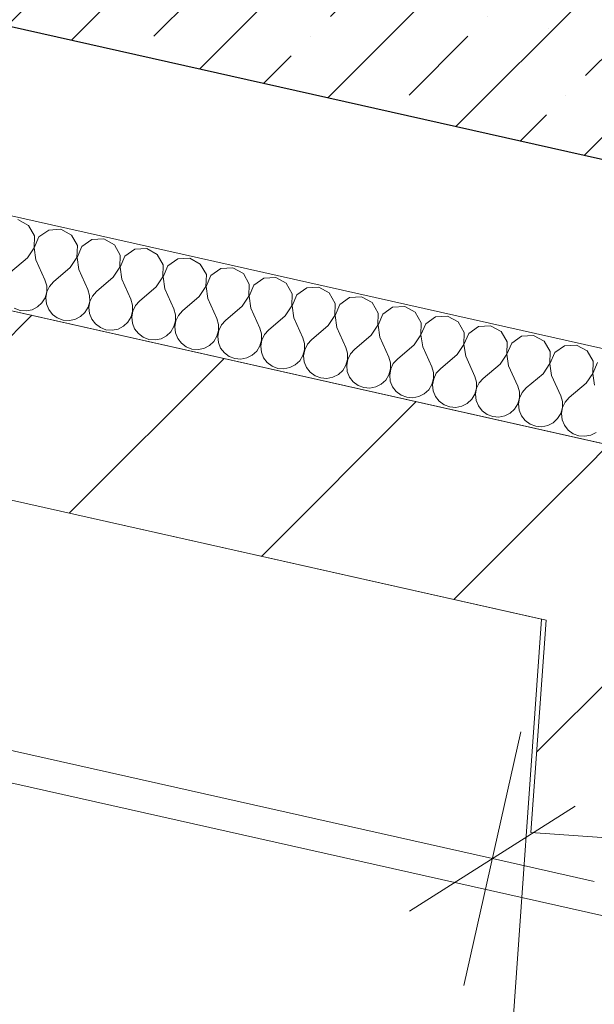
# Model space of a CAD drawing. Header units: millimetres. Extents: x -7213913 to -6985912, y 6023162 to 6205784.
# Tile 186 of 256: x -7186673 to -7186052, y 6172857 to 6173921. Entities that reach past the tile are written whole.
import ezdxf
from ezdxf.enums import TextEntityAlignment as Align

# ---------------------------------------------------------------- set-up
doc = ezdxf.new("R2010")
doc.units = ezdxf.units.MM
doc.header["$MEASUREMENT"] = 0
doc.linetypes.add('Штрихпунктирная', pattern=[670.277762, 352.777767, -176.388884, 0, -141.111112])
for name, color, linetype, lineweight in [('0_Ном._пера__1', 7, 'Continuous', 0), ('0_Ном._пера__120', 7, 'Continuous', 0), ('S - квартира_помещение.АР_Ном._пера__120', 7, 'Continuous', 0), ('АР-Стены_внешние_.АР_Ном._пера__1', 7, 'Continuous', 0), ('АР-Стены_внутренние_пилоны.АР_Ном._пера__1', 7, 'Continuous', 15), ('АР-Стены_Перегородки_межквартирные_200.АР_Ном._пера__1', 7, 'Continuous', 15), ('АР-Чертеж-Оси_Осевые размеры.АР_Ном._пера__120', 7, 'Continuous', 0), ('АР-Чертеж-Размеры.АР_Ном._пера__1', 7, 'Continuous', 0), ('Паспорта Зон Archicad_Ном._пера__1', 7, 'Continuous', 0)]:
    doc.layers.add(name, color=color, linetype=linetype, lineweight=lineweight)
for name, color, linetype in [('S - квартира_помещение.АР', 7, 'Continuous'), ('АР-Стены_внешние_.АР', 7, 'Continuous'), ('АР-Стены_внутренние_пилоны.АР', 7, 'Continuous'), ('АР-Стены_Перегородки_межквартирные_200.АР', 7, 'Continuous'), ('АР-Чертеж-Оси_Осевые размеры.АР', 7, 'Continuous'), ('АР-Чертеж-Размеры.АР', 7, 'Continuous')]:
    doc.layers.add(name, color=color, linetype=linetype)
doc.styles.add('РЎР“Р•РќР•Р\xa0Р\x98Р\xa0_РЎРўР\x98Р›Р¬_1', font='txt')
doc.styles.add('РЎР“Р•РќР•Р\xa0Р\x98Р\xa0_РЎРўР\x98Р›Р¬_2', font='calibri.ttf')
doc.styles.add('РЎР“Р•РќР•Р\xa0Р\x98Р\xa0_РЎРўР\x98Р›Р¬_3', font='GOST_Common.ttf')
doc.styles.add('РЎР“Р•РќР•Р\xa0Р\x98Р\xa0_РЎРўР\x98Р›Р¬_5', font='GOTHIC.TTF')
doc.dimstyles.new('СГЕНЕРИР_СТИЛЬ__4', dxfattribs={"dimtxt": 129.999995, "dimasz": 142.5, "dimexe": 0.18, "dimexo": 300000, "dimgap": 0, "dimtad": 1, "dimdec": 0, "dimzin": 0, "dimdsep": 46, "dimtxsty": 'РЎР“Р•РќР•Р\xa0Р\x98Р\xa0_РЎРўР\x98Р›Р¬_3', "dimblk": 'ARROWHEAD_6', "dimblk1": 'ARROWHEAD_6', "dimblk2": 'ARROWHEAD_6', "dimcen": 0.09, "dimclrd": 7, "dimclre": 7, "dimclrt": 7, "dimazin": 0, "dimtfac": 1, "dimtdec": 4, "dimtmove": 0, "dimatfit": 3, "dimfxl": 1, "dimtolj": 1, "dimtzin": 0, "dimarcsym": 0})
doc.dimstyles.new('СГЕНЕРИР_СТИЛЬ__6', dxfattribs={"dimtxt": 200, "dimasz": 142.5, "dimexe": 0.18, "dimexo": 0.0625, "dimgap": 0, "dimtad": 1, "dimdec": 0, "dimzin": 0, "dimdsep": 46, "dimtxsty": 'РЎР“Р•РќР•Р\xa0Р\x98Р\xa0_РЎРўР\x98Р›Р¬_3', "dimblk": 'ARROWHEAD_6', "dimblk1": 'ARROWHEAD_6', "dimblk2": 'ARROWHEAD_6', "dimcen": 0.09, "dimse1": 1, "dimse2": 1, "dimclrd": 7, "dimclre": 7, "dimclrt": 7, "dimazin": 0, "dimtfac": 1, "dimtdec": 4, "dimtmove": 0, "dimatfit": 3, "dimfxl": 1, "dimtolj": 1, "dimtzin": 0, "dimarcsym": 0})
pattern_1 = [(45, (-6566190.34, 6562677.8), (-127.279217, 127.279217), [])]

# ---------------------------------------------------------------- blocks, each defined once
blk = doc.blocks.new('Кухня-столовая_1_4_1', base_point=(-7189844.3, 6171701.4))
at = {"layer": 'S - квартира_помещение.АР_Ном._пера__120', "color": 7, "linetype": 'Continuous', "lineweight": 0, "flags": 128}
blk.add_lwpolyline([(-7193260.2, 6174880.7), (-7193758.1, 6172664.1), (-7191416.4, 6172138.2), (-7191576.4, 6171426.1), (-7190722.6, 6171234.4), (-7186318, 6170245.1), (-7186279.2, 6170850.4), (-7186280.2, 6170850.4), (-7186109.1, 6173272.9), (-7188698, 6173854.4), (-7188697.6, 6173856)], close=True, dxfattribs=at)
at = {"layer": 'Паспорта Зон Archicad_Ном._пера__1', "color": 7, "lineweight": 0, "style": 'РЎР“Р•РќР•Р\xa0Р\x98Р\xa0_РЎРўР\x98Р›Р¬_1'}
blk.add_attdef('ROOM_NUMBER', text='', height=250, rotation=347.3417, dxfattribs=at).set_placement((-7187971.5, 6171826.9), align=Align.MIDDLE_CENTER)
at = {"layer": 'Паспорта Зон Archicad_Ном._пера__1', "color": 7, "lineweight": 0, "style": 'РЎР“Р•РќР•Р\xa0Р\x98Р\xa0_РЎРўР\x98Р›Р¬_2'}
blk.add_attdef('ROOM_AREA', text='', height=200, rotation=347.3417, dxfattribs=at).set_placement((-7186373.4, 6170754.4), align=Align.MIDDLE_RIGHT)
blk = doc.blocks.new('Стена_181_1', base_point=(-7187679.3, 6174266.1))
at = {"layer": 'АР-Стены_внутренние_пилоны.АР', "linetype": 'Continuous', "lineweight": 0, "true_color": 0x000000}
h = blk.add_hatch(dxfattribs=at)
h.set_pattern_fill('ЖЕЛЕЗОБЕТОН__PROJECT__0001', color=18, style=0, pattern_type=2)
h.set_pattern_definition([(45, (-6566190.34, 6562677.8), (-84.852814, 84.852814), []), (45, (-6566232.77, 6562720.22), (-84.852814, 84.852814), [90, -30, 0, -30])])
h.paths.add_polyline_path([(-7187584.7, 6174116.8), (-7184852.7, 6173503.2), (-7184798, 6173747.1), (-7187529.9, 6174360.7)])
at = {"layer": 'АР-Стены_внутренние_пилоны.АР_Ном._пера__1', "color": 7, "linetype": 'Continuous', "lineweight": 30, "flags": 128}
blk.add_lwpolyline([(-7187584.7, 6174116.8), (-7184852.7, 6173503.2)], dxfattribs=at)
blk = doc.blocks.new('Стена_191_1', base_point=(-7193336.2, 6174998.6))
at = {"layer": 'АР-Стены_Перегородки_межквартирные_200.АР', "linetype": 'Continuous', "lineweight": 0, "true_color": 0x000000}
h = blk.add_hatch(dxfattribs=at)
h.set_pattern_fill('БЛОКИ_БЕТОННЫЕ_ЭФФЕКТИВН_78', color=18, style=0, pattern_type=2)
h.set_pattern_definition(pattern_1)
h.paths.add_polyline_path([(-7193260.6, 6174879.1), (-7186104.1, 6173271.8), (-7186089.8, 6173473.6), (-7193216.8, 6175074.2)])
at = {"layer": 'АР-Стены_Перегородки_межквартирные_200.АР_Ном._пера__1', "color": 7, "linetype": 'Continuous', "lineweight": 15, "flags": 128}
for points in [[(-7193260.6, 6174879.1), (-7186104.1, 6173271.8)], [(-7186089.8, 6173473.6), (-7187699.2, 6173835)]]:
    blk.add_lwpolyline(points, dxfattribs=at)
blk = doc.blocks.new('Стена_266_1', base_point=(-7185998.3, 6173350.6))
at = {"layer": 'АР-Стены_Перегородки_межквартирные_200.АР', "linetype": 'Continuous', "lineweight": 0, "true_color": 0x000000}
h = blk.add_hatch(dxfattribs=at)
h.set_pattern_fill('БЛОКИ_БЕТОННЫЕ_ЭФФЕКТИВН_78', color=18, style=0, pattern_type=2)
h.set_pattern_definition(pattern_1)
h.paths.add_polyline_path([(-7186104.1, 6173271.8), (-7186120.4, 6173042.5), (-7185920.9, 6173028.3), (-7185906.8, 6173227.5)])
at = {"layer": 'АР-Стены_Перегородки_межквартирные_200.АР_Ном._пера__1', "color": 7, "linetype": 'Continuous', "lineweight": 15, "flags": 128}
for points in [[(-7186089.8, 6173473.6), (-7186089.8, 6173473.6)], [(-7186104.1, 6173271.8), (-7186120.4, 6173042.5)], [(-7185920.9, 6173028.3), (-7185906.8, 6173227.5)], [(-7186120.4, 6173042.5), (-7185920.9, 6173028.3)]]:
    blk.add_lwpolyline(points, dxfattribs=at)
blk = doc.blocks.new('Стена_351_1', base_point=(-7185998.3, 6173350.6))
at = {"layer": 'АР-Стены_внешние_.АР', "linetype": 'Continuous', "lineweight": 0, "true_color": 0x000000}
h = blk.add_hatch(dxfattribs=at)
h.set_pattern_fill('БЛОКИ_БЕТОННЫЕ_ЭФФЕКТИВН_78', color=18, style=0, pattern_type=2)
h.set_pattern_definition(pattern_1)
h.paths.add_polyline_path([(-7186089.8, 6173473.6), (-7186104.1, 6173271.8), (-7185906.8, 6173227.5)])
h = blk.add_hatch(dxfattribs=at)
h.set_pattern_fill('БЛОКИ_БЕТОННЫЕ_ЭФФЕКТИВН_78', color=18, style=0, pattern_type=2)
h.set_pattern_definition(pattern_1)
h.paths.add_polyline_path([(-7186089.8, 6173473.6), (-7185906.8, 6173227.5), (-7185892.4, 6173429.3)])
at = {"layer": 'АР-Стены_внешние_.АР_Ном._пера__1', "color": 7, "linetype": 'Continuous', "lineweight": 15, "flags": 128}
blk.add_lwpolyline([(-7184869.7, 6173199.6), (-7186089.8, 6173473.6)], dxfattribs=at)
blk = doc.blocks.new('*X793', base_point=(-6566190.3, 6562677.8))
at = {"layer": '0_Ном._пера__1', "color": 7, "linetype": 'Continuous', "lineweight": 0}
for p, q in [((-7186663.6, 6173698.9), (-7186675.1, 6173705.1)), ((-7186657.2, 6173687.6), (-7186663.6, 6173698.9)), ((-7186641.6, 6173693.9), (-7186652.3, 6173686.5)), ((-7186628.6, 6173694.7), (-7186641.6, 6173693.9)), ((-7186617.2, 6173688.4), (-7186628.6, 6173694.7)), ((-7186657.6, 6173674.6), (-7186657.2, 6173687.6)), ((-7186652.3, 6173686.5), (-7186657.4, 6173674.5)), ((-7186610.7, 6173677.2), (-7186617.2, 6173688.4)), ((-7186595.1, 6173683.5), (-7186605.8, 6173676)), ((-7186582.1, 6173684.2), (-7186595.1, 6173683.5)), ((-7186570.7, 6173678), (-7186582.1, 6173684.2)), ((-7186664.8, 6173663.8), (-7186657.6, 6173674.6)), ((-7186657.4, 6173674.5), (-7186655.5, 6173661.7)), ((-7186611.2, 6173664.1), (-7186610.7, 6173677.2)), ((-7186605.8, 6173676), (-7186611, 6173664.1)), ((-7186564.3, 6173666.7), (-7186570.7, 6173678)), ((-7186548.7, 6173673.1), (-7186559.3, 6173665.6)), ((-7186535.7, 6173673.8), (-7186548.7, 6173673.1)), ((-7186524.3, 6173667.6), (-7186535.7, 6173673.8)), ((-7186664.8, 6173663.8), (-7186682.9, 6173648.3)), ((-7186655.5, 6173661.7), (-7186645.8, 6173639.9)), ((-7186618.4, 6173653.3), (-7186611.2, 6173664.1)), ((-7186611, 6173664.1), (-7186609.1, 6173651.2)), ((-7186564.7, 6173653.7), (-7186564.3, 6173666.7)), ((-7186559.3, 6173665.6), (-7186564.5, 6173653.7)), ((-7186517.8, 6173656.3), (-7186524.3, 6173667.6)), ((-7186502.2, 6173662.6), (-7186512.9, 6173655.2)), ((-7186489.2, 6173663.4), (-7186502.2, 6173662.6)), ((-7186477.8, 6173657.1), (-7186489.2, 6173663.4)), ((-7186618.4, 6173653.3), (-7186636.5, 6173637.9)), ((-7186609.1, 6173651.2), (-7186599.3, 6173629.5)), ((-7186571.9, 6173642.9), (-7186564.7, 6173653.7)), ((-7186564.5, 6173653.7), (-7186562.6, 6173640.8)), ((-7186518.2, 6173643.3), (-7186517.8, 6173656.3)), ((-7186512.9, 6173655.2), (-7186518, 6173643.2)), ((-7186471.3, 6173645.8), (-7186477.8, 6173657.1)), ((-7186455.8, 6173652.2), (-7186466.4, 6173644.7)), ((-7186442.8, 6173652.9), (-7186455.8, 6173652.2)), ((-7186431.3, 6173646.7), (-7186442.8, 6173652.9)), ((-7186643.9, 6173633.6), (-7186645.8, 6173639.9)), ((-7186571.9, 6173642.9), (-7186590, 6173627.4)), ((-7186562.6, 6173640.8), (-7186552.9, 6173619.1)), ((-7186525.4, 6173632.4), (-7186518.2, 6173643.3)), ((-7186518, 6173643.2), (-7186516.2, 6173630.4)), ((-7186471.8, 6173632.8), (-7186471.3, 6173645.8)), ((-7186466.4, 6173644.7), (-7186471.6, 6173632.8)), ((-7186424.9, 6173635.4), (-7186431.3, 6173646.7)), ((-7186409.3, 6173641.8), (-7186420, 6173634.3)), ((-7186396.3, 6173642.5), (-7186409.3, 6173641.8)), ((-7186384.9, 6173636.3), (-7186396.3, 6173642.5)), ((-7186643.9, 6173627.1), (-7186643.9, 6173633.6)), ((-7186640.8, 6173632.9), (-7186643.7, 6173627)), ((-7186636.5, 6173637.9), (-7186640.8, 6173632.9)), ((-7186597.5, 6173623.2), (-7186599.3, 6173629.5)), ((-7186525.4, 6173632.4), (-7186543.6, 6173617)), ((-7186516.2, 6173630.4), (-7186506.4, 6173608.6)), ((-7186479, 6173622), (-7186471.8, 6173632.8)), ((-7186471.6, 6173632.8), (-7186469.7, 6173619.9)), ((-7186425.3, 6173622.4), (-7186424.9, 6173635.4)), ((-7186420, 6173634.3), (-7186425.1, 6173622.4)), ((-7186378.4, 6173625), (-7186384.9, 6173636.3)), ((-7186362.8, 6173631.3), (-7186373.5, 6173623.9)), ((-7186349.8, 6173632.1), (-7186362.8, 6173631.3)), ((-7186338.4, 6173625.8), (-7186349.8, 6173632.1)), ((-7186649, 6173615.1), (-7186645.6, 6173620.7)), ((-7186645.6, 6173620.7), (-7186643.9, 6173627.1)), ((-7186643.7, 6173627), (-7186644.8, 6173620.6)), ((-7186644.8, 6173620.6), (-7186644.1, 6173614)), ((-7186597.4, 6173616.6), (-7186597.5, 6173623.2)), ((-7186594.4, 6173622.5), (-7186597.2, 6173616.6)), ((-7186590, 6173627.4), (-7186594.4, 6173622.5)), ((-7186551, 6173612.8), (-7186552.9, 6173619.1)), ((-7186479, 6173622), (-7186497.1, 6173606.6)), ((-7186469.7, 6173619.9), (-7186459.9, 6173598.2)), ((-7186432.5, 6173611.6), (-7186425.3, 6173622.4)), ((-7186425.1, 6173622.4), (-7186423.2, 6173609.5)), ((-7186378.9, 6173612), (-7186378.4, 6173625)), ((-7186373.5, 6173623.9), (-7186378.7, 6173611.9)), ((-7186331.9, 6173614.5), (-7186338.4, 6173625.8)), ((-7186316.4, 6173620.9), (-7186327, 6173613.4)), ((-7186303.4, 6173621.6), (-7186316.4, 6173620.9)), ((-7186291.9, 6173615.4), (-7186303.4, 6173621.6)), ((-7186678.9, 6173609.3), (-7186672.7, 6173607)), ((-7186672.7, 6173607), (-7186666.2, 6173606.4)), ((-7186666.2, 6173606.4), (-7186659.7, 6173607.7)), ((-7186659.7, 6173607.7), (-7186653.9, 6173610.7)), ((-7186653.9, 6173610.7), (-7186649, 6173615.1)), ((-7186644.1, 6173614), (-7186641.7, 6173607.9)), ((-7186641.7, 6173607.9), (-7186637.7, 6173602.7)), ((-7186602.6, 6173604.7), (-7186599.2, 6173610.3)), ((-7186599.2, 6173610.3), (-7186597.4, 6173616.6)), ((-7186597.2, 6173616.6), (-7186598.4, 6173610.1)), ((-7186598.4, 6173610.1), (-7186597.7, 6173603.6)), ((-7186551, 6173606.2), (-7186551, 6173612.8)), ((-7186547.9, 6173612.1), (-7186550.8, 6173606.2)), ((-7186543.6, 6173617), (-7186547.9, 6173612.1)), ((-7186504.6, 6173602.3), (-7186506.4, 6173608.6)), ((-7186432.5, 6173611.6), (-7186450.6, 6173596.1)), ((-7186423.2, 6173609.5), (-7186413.5, 6173587.8)), ((-7186386.1, 6173601.1), (-7186378.9, 6173612)), ((-7186378.7, 6173611.9), (-7186376.8, 6173599.1)), ((-7186332.4, 6173601.5), (-7186331.9, 6173614.5)), ((-7186327, 6173613.4), (-7186332.2, 6173601.5)), ((-7186285.5, 6173604.1), (-7186291.9, 6173615.4)), ((-7186269.9, 6173610.5), (-7186280.6, 6173603)), ((-7186256.9, 6173611.2), (-7186269.9, 6173610.5)), ((-7186245.5, 6173605), (-7186256.9, 6173611.2)), ((-7186637.7, 6173602.7), (-7186632.4, 6173598.8)), ((-7186632.4, 6173598.8), (-7186626.2, 6173596.5)), ((-7186626.2, 6173596.5), (-7186619.7, 6173596)), ((-7186619.7, 6173596), (-7186613.3, 6173597.2)), ((-7186613.3, 6173597.2), (-7186607.4, 6173600.2)), ((-7186607.4, 6173600.2), (-7186602.6, 6173604.7)), ((-7186597.7, 6173603.6), (-7186595.2, 6173597.5)), ((-7186595.2, 6173597.5), (-7186591.2, 6173592.3)), ((-7186556.1, 6173594.3), (-7186552.7, 6173599.9)), ((-7186552.7, 6173599.9), (-7186551, 6173606.2)), ((-7186550.8, 6173606.2), (-7186551.9, 6173599.7)), ((-7186551.9, 6173599.7), (-7186551.2, 6173593.2)), ((-7186504.5, 6173595.8), (-7186504.6, 6173602.3)), ((-7186501.5, 6173601.6), (-7186504.3, 6173595.7)), ((-7186497.1, 6173606.6), (-7186501.5, 6173601.6)), ((-7186458.1, 6173591.9), (-7186459.9, 6173598.2)), ((-7186450.6, 6173596.1), (-7186455, 6173591.2)), ((-7186386.1, 6173601.1), (-7186404.2, 6173585.7)), ((-7186376.8, 6173599.1), (-7186367, 6173577.3)), ((-7186339.6, 6173590.7), (-7186332.4, 6173601.5)), ((-7186332.2, 6173601.5), (-7186330.3, 6173588.6)), ((-7186285.9, 6173591.1), (-7186285.5, 6173604.1)), ((-7186280.6, 6173603), (-7186285.7, 6173591.1)), ((-7186239, 6173593.7), (-7186245.5, 6173605)), ((-7186223.4, 6173600), (-7186234.1, 6173592.6)), ((-7186210.5, 6173600.7), (-7186223.4, 6173600)), ((-7186199, 6173594.5), (-7186210.5, 6173600.7)), ((-7186591.2, 6173592.3), (-7186585.9, 6173588.4)), ((-7186585.9, 6173588.4), (-7186579.8, 6173586.1)), ((-7186579.8, 6173586.1), (-7186573.2, 6173585.5)), ((-7186573.2, 6173585.5), (-7186566.8, 6173586.8)), ((-7186566.8, 6173586.8), (-7186560.9, 6173589.8)), ((-7186560.9, 6173589.8), (-7186556.1, 6173594.3)), ((-7186551.2, 6173593.2), (-7186548.8, 6173587.1)), ((-7186548.8, 6173587.1), (-7186544.8, 6173581.9)), ((-7186509.7, 6173583.8), (-7186506.3, 6173589.4)), ((-7186506.3, 6173589.4), (-7186504.5, 6173595.8)), ((-7186504.3, 6173595.7), (-7186505.4, 6173589.3)), ((-7186505.4, 6173589.3), (-7186504.8, 6173582.7)), ((-7186458, 6173585.3), (-7186458.1, 6173591.9)), ((-7186455, 6173591.2), (-7186457.9, 6173585.3)), ((-7186411.6, 6173581.5), (-7186413.5, 6173587.8)), ((-7186404.2, 6173585.7), (-7186408.5, 6173580.8)), ((-7186339.6, 6173590.7), (-7186357.7, 6173575.3)), ((-7186330.3, 6173588.6), (-7186320.5, 6173566.9)), ((-7186293.1, 6173580.3), (-7186285.9, 6173591.1)), ((-7186285.7, 6173591.1), (-7186283.8, 6173578.2)), ((-7186239.5, 6173580.7), (-7186239, 6173593.7)), ((-7186234.1, 6173592.6), (-7186239.3, 6173580.6)), ((-7186192.6, 6173583.2), (-7186199, 6173594.5)), ((-7186177, 6173589.6), (-7186187.7, 6173582.1)), ((-7186164, 6173590.3), (-7186177, 6173589.6)), ((-7186152.6, 6173584.1), (-7186164, 6173590.3)), ((-7186544.8, 6173581.9), (-7186539.5, 6173578)), ((-7186539.5, 6173578), (-7186533.3, 6173575.6)), ((-7186533.3, 6173575.6), (-7186526.8, 6173575.1)), ((-7186526.8, 6173575.1), (-7186520.3, 6173576.4)), ((-7186520.3, 6173576.4), (-7186514.5, 6173579.4)), ((-7186514.5, 6173579.4), (-7186509.7, 6173583.8)), ((-7186504.8, 6173582.7), (-7186502.3, 6173576.6)), ((-7186502.3, 6173576.6), (-7186498.3, 6173571.4)), ((-7186463.2, 6173573.4), (-7186459.8, 6173579)), ((-7186459.8, 6173579), (-7186458, 6173585.3)), ((-7186457.9, 6173585.3), (-7186459, 6173578.8)), ((-7186459, 6173578.8), (-7186458.3, 6173572.3)), ((-7186413.3, 6173568.6), (-7186411.6, 6173574.9)), ((-7186411.4, 6173574.9), (-7186412.5, 6173568.4)), ((-7186411.6, 6173574.9), (-7186411.6, 6173581.5)), ((-7186408.5, 6173580.8), (-7186411.4, 6173574.9)), ((-7186365.2, 6173571), (-7186367, 6173577.3)), ((-7186357.7, 6173575.3), (-7186362.1, 6173570.3)), ((-7186293.1, 6173580.3), (-7186311.3, 6173564.8)), ((-7186283.8, 6173578.2), (-7186274.1, 6173556.5)), ((-7186246.7, 6173569.8), (-7186239.5, 6173580.7)), ((-7186239.3, 6173580.6), (-7186237.4, 6173567.7)), ((-7186193, 6173570.2), (-7186192.6, 6173583.2)), ((-7186187.7, 6173582.1), (-7186192.8, 6173570.2)), ((-7186146.1, 6173572.8), (-7186152.6, 6173584.1)), ((-7186130.5, 6173579.1), (-7186141.2, 6173571.7)), ((-7186117.5, 6173579.9), (-7186130.5, 6173579.1)), ((-7186106.1, 6173573.7), (-7186117.5, 6173579.9)), ((-7186498.3, 6173571.4), (-7186493, 6173567.5)), ((-7186493, 6173567.5), (-7186486.9, 6173565.2)), ((-7186486.9, 6173565.2), (-7186480.3, 6173564.7)), ((-7186480.3, 6173564.7), (-7186473.9, 6173565.9)), ((-7186473.9, 6173565.9), (-7186468, 6173568.9)), ((-7186468, 6173568.9), (-7186463.2, 6173573.4)), ((-7186458.3, 6173572.3), (-7186455.9, 6173566.2)), ((-7186455.9, 6173566.2), (-7186451.8, 6173561)), ((-7186416.7, 6173563), (-7186413.3, 6173568.6)), ((-7186412.5, 6173568.4), (-7186411.8, 6173561.9)), ((-7186366.9, 6173558.1), (-7186365.1, 6173564.5)), ((-7186364.9, 6173564.4), (-7186366.1, 6173558)), ((-7186365.1, 6173564.5), (-7186365.2, 6173571)), ((-7186362.1, 6173570.3), (-7186364.9, 6173564.4)), ((-7186318.7, 6173560.6), (-7186320.5, 6173566.9)), ((-7186311.3, 6173564.8), (-7186315.6, 6173559.9)), ((-7186246.7, 6173569.8), (-7186264.8, 6173554.4)), ((-7186237.4, 6173567.7), (-7186227.6, 6173546)), ((-7186200.2, 6173559.4), (-7186193, 6173570.2)), ((-7186192.8, 6173570.2), (-7186190.9, 6173557.3)), ((-7186146.5, 6173559.8), (-7186146.1, 6173572.8)), ((-7186141.2, 6173571.7), (-7186146.4, 6173559.8)), ((-7186099.6, 6173562.4), (-7186106.1, 6173573.7)), ((-7186084.1, 6173568.7), (-7186094.7, 6173561.3)), ((-7186071.1, 6173569.4), (-7186084.1, 6173568.7)), ((-7186059.6, 6173563.2), (-7186071.1, 6173569.4)), ((-7186451.8, 6173561), (-7186446.6, 6173557.1)), ((-7186446.6, 6173557.1), (-7186440.4, 6173554.8)), ((-7186440.4, 6173554.8), (-7186433.9, 6173554.2)), ((-7186433.9, 6173554.2), (-7186427.4, 6173555.5)), ((-7186427.4, 6173555.5), (-7186421.6, 6173558.5)), ((-7186421.6, 6173558.5), (-7186416.7, 6173563)), ((-7186411.8, 6173561.9), (-7186409.4, 6173555.8)), ((-7186409.4, 6173555.8), (-7186405.4, 6173550.6)), ((-7186370.3, 6173552.5), (-7186366.9, 6173558.1)), ((-7186366.1, 6173558), (-7186365.4, 6173551.4)), ((-7186320.4, 6173547.7), (-7186318.7, 6173554)), ((-7186318.5, 6173554), (-7186319.6, 6173547.5)), ((-7186318.7, 6173554), (-7186318.7, 6173560.6)), ((-7186315.6, 6173559.9), (-7186318.5, 6173554)), ((-7186272.2, 6173550.2), (-7186274.1, 6173556.5)), ((-7186264.8, 6173554.4), (-7186269.2, 6173549.5)), ((-7186200.2, 6173559.4), (-7186218.3, 6173543.9)), ((-7186190.9, 6173557.3), (-7186181.2, 6173535.6)), ((-7186153.8, 6173549), (-7186146.5, 6173559.8)), ((-7186146.4, 6173559.8), (-7186144.5, 6173546.9)), ((-7186100.1, 6173549.4), (-7186099.6, 6173562.4)), ((-7186094.7, 6173561.3), (-7186099.9, 6173549.3)), ((-7186053.2, 6173551.9), (-7186059.6, 6173563.2)), ((-7186405.4, 6173550.6), (-7186400.1, 6173546.7)), ((-7186400.1, 6173546.7), (-7186393.9, 6173544.3)), ((-7186393.9, 6173544.3), (-7186387.4, 6173543.8)), ((-7186387.4, 6173543.8), (-7186380.9, 6173545.1)), ((-7186380.9, 6173545.1), (-7186375.1, 6173548.1)), ((-7186375.1, 6173548.1), (-7186370.3, 6173552.5)), ((-7186365.4, 6173551.4), (-7186362.9, 6173545.3)), ((-7186362.9, 6173545.3), (-7186358.9, 6173540.1)), ((-7186323.8, 6173542.1), (-7186320.4, 6173547.7)), ((-7186319.6, 6173547.5), (-7186318.9, 6173541)), ((-7186273.9, 6173537.3), (-7186272.2, 6173543.6)), ((-7186272, 6173543.6), (-7186273.1, 6173537.1)), ((-7186272.2, 6173543.6), (-7186272.2, 6173550.2)), ((-7186269.2, 6173549.5), (-7186272, 6173543.6)), ((-7186225.8, 6173539.7), (-7186227.6, 6173546)), ((-7186218.3, 6173543.9), (-7186222.7, 6173539)), ((-7186153.8, 6173549), (-7186171.9, 6173533.5)), ((-7186144.5, 6173546.9), (-7186134.7, 6173525.2)), ((-7186107.3, 6173538.5), (-7186100.1, 6173549.4)), ((-7186099.9, 6173549.3), (-7186098, 6173536.4)), ((-7186053.6, 6173538.9), (-7186053.2, 6173551.9)), ((-7186048.3, 6173550.8), (-7186053.4, 6173538.9)), ((-7186358.9, 6173540.1), (-7186353.6, 6173536.2)), ((-7186353.6, 6173536.2), (-7186347.5, 6173533.9)), ((-7186347.5, 6173533.9), (-7186340.9, 6173533.4)), ((-7186340.9, 6173533.4), (-7186334.5, 6173534.6)), ((-7186334.5, 6173534.6), (-7186328.6, 6173537.6)), ((-7186328.6, 6173537.6), (-7186323.8, 6173542.1)), ((-7186318.9, 6173541), (-7186316.5, 6173534.9)), ((-7186316.5, 6173534.9), (-7186312.5, 6173529.7)), ((-7186277.4, 6173531.6), (-7186273.9, 6173537.3)), ((-7186273.1, 6173537.1), (-7186272.4, 6173530.5)), ((-7186227.5, 6173526.8), (-7186225.7, 6173533.2)), ((-7186225.5, 6173533.1), (-7186226.7, 6173526.6)), ((-7186225.7, 6173533.2), (-7186225.8, 6173539.7)), ((-7186222.7, 6173539), (-7186225.5, 6173533.1)), ((-7186179.3, 6173529.3), (-7186181.2, 6173535.6)), ((-7186171.9, 6173533.5), (-7186176.2, 6173528.6)), ((-7186107.3, 6173538.5), (-7186125.4, 6173523.1)), ((-7186098, 6173536.4), (-7186088.2, 6173514.7)), ((-7186060.8, 6173528.1), (-7186053.6, 6173538.9)), ((-7186053.4, 6173538.9), (-7186051.5, 6173526)), ((-7186312.5, 6173529.7), (-7186307.2, 6173525.8)), ((-7186307.2, 6173525.8), (-7186301, 6173523.5)), ((-7186301, 6173523.5), (-7186294.5, 6173522.9)), ((-7186294.5, 6173522.9), (-7186288, 6173524.2)), ((-7186288, 6173524.2), (-7186282.2, 6173527.2)), ((-7186282.2, 6173527.2), (-7186277.4, 6173531.6)), ((-7186272.4, 6173530.5), (-7186270, 6173524.4)), ((-7186270, 6173524.4), (-7186266, 6173519.3)), ((-7186230.9, 6173521.2), (-7186227.5, 6173526.8)), ((-7186226.7, 6173526.6), (-7186226, 6173520.1)), ((-7186181, 6173516.4), (-7186179.3, 6173522.7)), ((-7186179.1, 6173522.7), (-7186180.2, 6173516.2)), ((-7186179.3, 6173522.7), (-7186179.3, 6173529.3)), ((-7186176.2, 6173528.6), (-7186179.1, 6173522.7)), ((-7186132.9, 6173518.9), (-7186134.7, 6173525.2)), ((-7186125.4, 6173523.1), (-7186129.8, 6173518.2)), ((-7186060.8, 6173528.1), (-7186078.9, 6173512.6)), ((-7186266, 6173519.3), (-7186260.7, 6173515.3)), ((-7186260.7, 6173515.3), (-7186254.6, 6173513)), ((-7186254.6, 6173513), (-7186248, 6173512.5)), ((-7186248, 6173512.5), (-7186241.6, 6173513.8)), ((-7186241.6, 6173513.8), (-7186235.7, 6173516.7)), ((-7186235.7, 6173516.7), (-7186230.9, 6173521.2)), ((-7186226, 6173520.1), (-7186223.5, 6173514)), ((-7186223.5, 6173514), (-7186219.5, 6173508.8)), ((-7186184.4, 6173510.8), (-7186181, 6173516.4)), ((-7186180.2, 6173516.2), (-7186179.5, 6173509.7)), ((-7186134.6, 6173506), (-7186132.8, 6173512.3)), ((-7186132.6, 6173512.2), (-7186133.7, 6173505.8)), ((-7186132.8, 6173512.3), (-7186132.9, 6173518.9)), ((-7186129.8, 6173518.2), (-7186132.6, 6173512.2)), ((-7186086.4, 6173508.4), (-7186088.2, 6173514.7)), ((-7186078.9, 6173512.6), (-7186083.3, 6173507.7)), ((-7186219.5, 6173508.8), (-7186214.2, 6173504.9)), ((-7186214.2, 6173504.9), (-7186208.1, 6173502.6)), ((-7186208.1, 6173502.6), (-7186201.5, 6173502.1)), ((-7186201.5, 6173502.1), (-7186195.1, 6173503.3)), ((-7186195.1, 6173503.3), (-7186189.2, 6173506.3)), ((-7186189.2, 6173506.3), (-7186184.4, 6173510.8)), ((-7186179.5, 6173509.7), (-7186177.1, 6173503.6)), ((-7186177.1, 6173503.6), (-7186173.1, 6173498.4)), ((-7186142.8, 6173495.9), (-7186138, 6173500.3)), ((-7186138, 6173500.3), (-7186134.6, 6173506)), ((-7186133.7, 6173505.8), (-7186133.1, 6173499.2)), ((-7186088.1, 6173495.5), (-7186086.3, 6173501.9)), ((-7186086.2, 6173501.8), (-7186087.3, 6173495.3)), ((-7186086.3, 6173501.9), (-7186086.4, 6173508.4)), ((-7186083.3, 6173507.7), (-7186086.2, 6173501.8)), ((-7186173.1, 6173498.4), (-7186167.8, 6173494.5)), ((-7186167.8, 6173494.5), (-7186161.6, 6173492.2)), ((-7186161.6, 6173492.2), (-7186155.1, 6173491.6)), ((-7186155.1, 6173491.6), (-7186148.6, 6173492.9)), ((-7186148.6, 6173492.9), (-7186142.8, 6173495.9)), ((-7186133.1, 6173499.2), (-7186130.6, 6173493.1)), ((-7186130.6, 6173493.1), (-7186126.6, 6173487.9)), ((-7186096.3, 6173485.4), (-7186091.5, 6173489.9)), ((-7186091.5, 6173489.9), (-7186088.1, 6173495.5)), ((-7186087.3, 6173495.3), (-7186086.6, 6173488.8)), ((-7186126.6, 6173487.9), (-7186121.3, 6173484)), ((-7186121.3, 6173484), (-7186115.2, 6173481.7)), ((-7186115.2, 6173481.7), (-7186108.6, 6173481.2)), ((-7186108.6, 6173481.2), (-7186102.2, 6173482.5)), ((-7186102.2, 6173482.5), (-7186096.3, 6173485.4)), ((-7186086.6, 6173488.8), (-7186084.2, 6173482.7)), ((-7186084.2, 6173482.7), (-7186080.1, 6173477.5)), ((-7186080.1, 6173477.5), (-7186074.9, 6173473.6)), ((-7186074.9, 6173473.6), (-7186068.7, 6173471.3)), ((-7186068.7, 6173471.3), (-7186062.2, 6173470.8)), ((-7186062.2, 6173470.8), (-7186055.7, 6173472)), ((-7186055.7, 6173472), (-7186049.9, 6173475))]:
    blk.add_line(p, q, dxfattribs=at)
blk = doc.blocks.new('Стена_376_1', base_point=(-7187579.7, 6173910.7))
at = {"layer": '0_Ном._пера__1', "color": 7, "linetype": 'Continuous', "lineweight": 0, "flags": 128}
for points in [[(-7184945.3, 6173319.1), (-7187579.7, 6173910.7)], [(-7187601.6, 6173813.1), (-7184869.7, 6173199.6)]]:
    blk.add_lwpolyline(points, dxfattribs=at)
at = {"color": 7, "lineweight": 0}
blk.add_blockref('*X793', (-6566190.3, 6562677.8), dxfattribs=at)
blk = doc.blocks.new('Полилиния_1_1', base_point=(-7183881.2, 6172466.9))
at = {"layer": '0_Ном._пера__120', "color": 7, "linetype": 'Continuous', "lineweight": 0, "flags": 128}
blk.add_lwpolyline([(-7183881.2, 6172466.9), (-7186841.8, 6173131.8), (-7187722.3, 6174095)], dxfattribs=at)
blk = doc.blocks.new('*D925', base_point=(-6566190.3, 6562677.8))
at = {"layer": 'АР-Чертеж-Размеры.АР_Ном._пера__1', "color": 7, "linetype": 'Continuous', "lineweight": 0, "transparency": 16777216}
for p, q in [((-7187548.2, 6174279.3), (-7187486.5, 6174553.8)), ((-7187427.7, 6174473.3), (-7187607, 6174359.8)), ((-7187627.1, 6174441.2), (-7187517.4, 6174416.5)), ((-7187517.4, 6174416.5), (-7184785.4, 6173803)), ((-7184816.2, 6173665.8), (-7184754.6, 6173940.2)), ((-7184875, 6173746.2), (-7184695.8, 6173859.7)), ((-7184785.4, 6173803), (-7184675.6, 6173778.3))]:
    blk.add_line(p, q, dxfattribs=at)
at = {"layer": 'АР-Чертеж-Размеры.АР_Ном._пера__1', "color": 7, "lineweight": 0, "transparency": 16777216, "insert": (-7186347.3, 6174180.4), "char_height": 130, "attachment_point": 7, "rotation": 347.3417, "style": 'РЎР“Р•РќР•Р\xa0Р\x98Р\xa0_РЎРўР\x98Р›Р¬_3'}
blk.add_mtext('\\A1;{\\pql;\\fGOST Common|b0|i0|c204|p0;\\W1.000000;2\xa0800}', dxfattribs=at)
blk = doc.blocks.new('ARROWHEAD_6')
at = {"color": 0, "linetype": 'Continuous', "lineweight": 0}
for p, q in [((-0.5, -0.5), (0.5, 0.5)), ((0, 0), (-1, 0))]:
    blk.add_line(p, q, dxfattribs=at)
blk = doc.blocks.new('*D1053', base_point=(-6566190.3, 6562677.8))
at = {"layer": 'АР-Чертеж-Размеры.АР_Ном._пера__1', "color": 7, "linetype": 'Continuous', "lineweight": 0, "transparency": 16777216}
for p, q in [((-7193349.3, 6174484.2), (-7193287.7, 6174758.6)), ((-7193228.9, 6174678.1), (-7193408.1, 6174564.7)), ((-7193428.2, 6174646.1), (-7193318.5, 6174621.4)), ((-7193318.5, 6174621.4), (-7186162, 6173014.1)), ((-7186192.8, 6172876.9), (-7186131.2, 6173151.3)), ((-7186251.6, 6172957.4), (-7186072.4, 6173070.8)), ((-7186162, 6173014.1), (-7186052.2, 6172989.4))]:
    blk.add_line(p, q, dxfattribs=at)
at = {"layer": 'АР-Чертеж-Размеры.АР_Ном._пера__1', "color": 7, "lineweight": 0, "transparency": 16777216, "insert": (-7190041.7, 6173926.4), "char_height": 200, "attachment_point": 7, "rotation": 347.3417, "style": 'РЎР“Р•РќР•Р\xa0Р\x98Р\xa0_РЎРўР\x98Р›Р¬_3'}
blk.add_mtext('\\A1;{\\pql;\\fGOST Common|b0|i0|c204|p0;\\W1.000000;7\xa0335}', dxfattribs=at)
blk = doc.blocks.new('Стандартный Маркер Сетки[169]_1', base_point=(-7209178.4, 6179094.6))
at = {"layer": 'АР-Чертеж-Оси_Осевые размеры.АР_Ном._пера__120', "color": 7, "linetype": 'Штрихпунктирная', "lineweight": 0}
blk.add_line((-7208202.8, 6178875.5), (-7184083.8, 6173458.5), dxfattribs=at)
at = {"layer": 'АР-Чертеж-Оси_Осевые размеры.АР_Ном._пера__120', "color": 7, "lineweight": 0, "style": 'РЎР“Р•РќР•Р\xa0Р\x98Р\xa0_РЎРўР\x98Р›Р¬_5'}
blk.add_attdef('AC_MarkerText_1', text='', height=350, rotation=360, dxfattribs=at).set_placement((-7209666.3, 6179393), align=Align.TOP_CENTER)
blk = doc.blocks.new('Стандартный Маркер Сетки[188]_1', base_point=(-7209178.4, 6179094.6))
at = {"layer": 'АР-Чертеж-Оси_Осевые размеры.АР_Ном._пера__120', "color": 7, "linetype": 'Штрихпунктирная', "lineweight": 0}
blk.add_line((-7208202.8, 6178875.5), (-7184083.8, 6173458.5), dxfattribs=at)
at = {"layer": 'АР-Чертеж-Оси_Осевые размеры.АР_Ном._пера__120', "color": 7, "lineweight": 0, "style": 'РЎР“Р•РќР•Р\xa0Р\x98Р\xa0_РЎРўР\x98Р›Р¬_5'}
blk.add_attdef('AC_MarkerText_1', text='', height=350, rotation=360, dxfattribs=at).set_placement((-7209666.3, 6179393), align=Align.TOP_CENTER)

msp = doc.modelspace()

# ---------------------------------------------------------------- linework, layer by layer
at = {"layer": 'S - квартира_помещение.АР', "color": 254, "linetype": 'Continuous', "lineweight": 0, "true_color": 0xd8d8d8, "flags": 128}
msp.add_lwpolyline([(-7193260.2, 6174880.7), (-7193758.1, 6172664.1), (-7191416.4, 6172138.2), (-7191576.4, 6171426.1), (-7190722.6, 6171234.4), (-7186318, 6170245.1), (-7186279.2, 6170850.4), (-7186280.2, 6170850.4), (-7186109.1, 6173272.9), (-7188698, 6173854.4), (-7188697.6, 6173856)], close=True, dxfattribs=at)

# ---------------------------------------------------------------- block references
at = {"color": 7, "linetype": 'Continuous', "lineweight": 0}
msp.add_blockref('Полилиния_1_1', (-7183881.2, 6172466.9), dxfattribs=at)
at = {"color": 7, "lineweight": 0}
msp.add_blockref('Стена_376_1', (-7187579.7, 6173910.7), dxfattribs=at)
at = {"layer": 'S - квартира_помещение.АР', "color": 7, "linetype": 'Continuous', "lineweight": 0}
msp.add_blockref('Кухня-столовая_1_4_1', (-7189844.3, 6171701.4), dxfattribs=at)
at = {"layer": 'АР-Стены_внешние_.АР', "color": 7, "lineweight": 0}
msp.add_blockref('Стена_351_1', (-7185998.3, 6173350.6), dxfattribs=at)
at = {"layer": 'АР-Стены_внутренние_пилоны.АР', "color": 7, "lineweight": 0}
msp.add_blockref('Стена_181_1', (-7187679.3, 6174266.1), dxfattribs=at)
at = {"layer": 'АР-Стены_Перегородки_межквартирные_200.АР', "color": 7, "lineweight": 0}
for name, p in [('Стена_191_1', (-7193336.2, 6174998.6)), ('Стена_266_1', (-7185998.3, 6173350.6))]:
    msp.add_blockref(name, p, dxfattribs=at)
at = {"layer": 'АР-Чертеж-Оси_Осевые размеры.АР', "color": 8, "linetype": 'Continuous', "lineweight": 15}
for name in ['Стандартный Маркер Сетки[169]_1', 'Стандартный Маркер Сетки[188]_1']:
    msp.add_blockref(name, (-7209178.4, 6179094.6), dxfattribs=at)

# ---------------------------------------------------------------- dimensions: what is measured, and where the dimension line sits
at = {"layer": 'АР-Чертеж-Размеры.АР', "color": 7, "linetype": 'Continuous', "lineweight": 0}
for base, p1, p2, dimstyle, picture, middle in [((-7184785.4, 6173803), (-7186857.2, 6177356.1), (-7184798, 6173747.1), 'СГЕНЕРИР_СТИЛЬ__4', '*D925', (-7186115.5, 6174195)), ((-7186162, 6173014.1), (-7193260.6, 6174879.1), (-7186104.1, 6173271.8), 'СГЕНЕРИР_СТИЛЬ__6', '*D1053', (-7189685, 6173948.8))]:
    dim = msp.add_linear_dim(base=base, p1=p1, p2=p2, angle=347.3417, dimstyle=dimstyle, dxfattribs=at)
    dim.commit()
    dim.dimension.update_dxf_attribs({"geometry": picture, "text_midpoint": middle, "dimtype": 160, "text_rotation": 347.3417})

doc.saveas('drawing.dxf')
